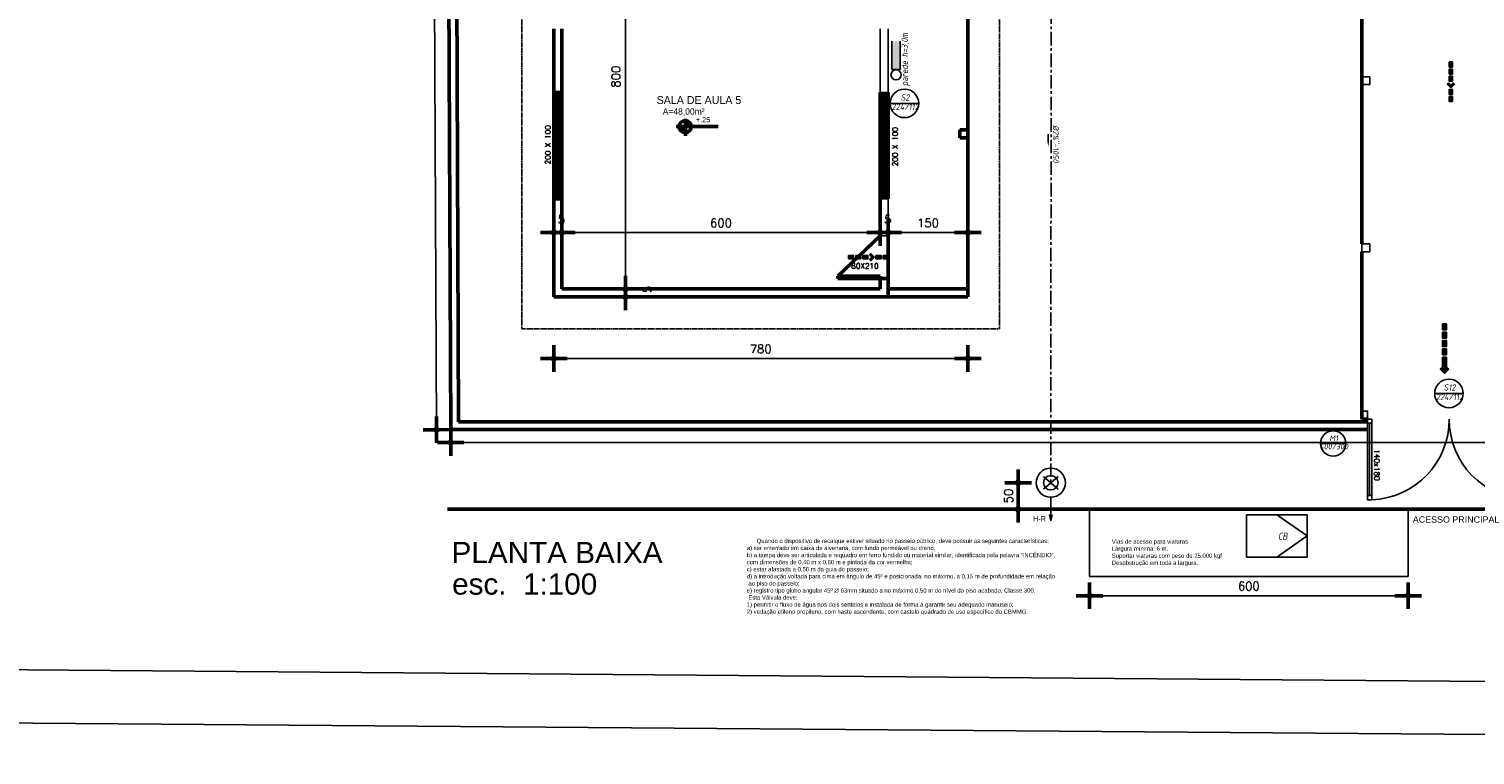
# Model space of a CAD drawing. Header units: inches. Extents: x -33917 to -601, y 26730 to 64098.
# Tile 2 of 80: x -28762 to -26038, y 26739 to 28107. Entities that reach past the tile are written whole.
import ezdxf
from ezdxf.enums import TextEntityAlignment as Align

# ---------------------------------------------------------------- set-up
doc = ezdxf.new("R2010")
doc.units = ezdxf.units.IN
doc.header["$LTSCALE"] = 0.8
doc.header["$MEASUREMENT"] = 0
doc.header["$PDMODE"] = 2
for name, pattern in [('CENTER', [50.8, 31.75, -6.35, 6.35, -6.35]), ('HIDDEN', [0.375, 0.25, -0.125]), ('Linha Tracejada 2_1', [3, 2, -1])]:
    doc.linetypes.add(name, pattern=pattern)
for name, color, linetype in [('3d', 7, 'Continuous'), ('AR-ALV', 7, 'Continuous'), ('Incêndio_símbolos', 240, 'Continuous'), ('PORTAS', 1, 'Continuous'), ('SIMBOLOGIA', 5, 'Continuous'), ('texto', 7, 'Continuous')]:
    doc.layers.add(name, color=color, linetype=linetype)
doc.layers.add('Parede', color=7, linetype='Continuous', lineweight=50)
doc.layers.add('Telhado', color=45, linetype='HIDDEN', lineweight=18)
doc.styles.add('A16-E50', font='arial.ttf', dxfattribs={"height": 0.08})
doc.styles.add('ESC-50-A20', font='arial.ttf', dxfattribs={"height": 0.1})
doc.styles.add('ISOCP', font='isocp.shx', dxfattribs={"oblique": 10})
doc.styles.add('LANA', font='stylu.ttf')
doc.styles.add('R', font='romans.shx')
doc.styles.add('simplexNt', font='simplex.shx')
doc.styles.add('style4', font='txt')
doc.styles.add('Swis721Nto', font='swissel.ttf')
doc.dimstyles.new('100', dxfattribs={"dimscale": 2, "dimtxt": 14, "dimasz": 1, "dimexe": 1, "dimexo": 1, "dimgap": 5, "dimtad": 1, "dimdec": 0, "dimdsep": 46, "dimtxsty": 'R', "dimblk1": 'COTA', "dimblk2": 'COTA', "dimsah": 1, "dimcen": 1, "dimse1": 1, "dimse2": 1, "dimclrt": 7, "dimaunit": 1, "dimadec": 0, "dimazin": 0, "dimtfac": 1, "dimtdec": 0, "dimtmove": 2, "dimatfit": 3, "dimldrblk": 'COTA', "dimfxl": 1, "dimtolj": 1, "dimarcsym": 0})

# ---------------------------------------------------------------- blocks, each defined once
blk = doc.blocks.new('COTA')
h = blk.add_hatch(color=256)
h.paths.add_polyline_path([(0, 1.5, 0.414214), (-1.5, 0), (0, 0)])
h.paths.add_polyline_path([(1.5, 0), (0, 0), (0, -1.5, 0.414214)])
h.paths.add_polyline_path([(0, 1.5), (0, 0), (1.5, 0, 0.414214)])
h.paths.add_polyline_path([(0, 0), (-1.5, 0, 0.414214), (0, -1.5)])
for p, q in [((0, 0), (-12.5, 0)), ((0, 12.5), (0, 0)), ((0, -12.5), (0, 0)), ((0, 0), (12.5, 0))]:
    blk.add_line(p, q)
blk.add_circle((0, 0), 1.5)
blk = doc.blocks.new('*D52')
at = {"layer": 'Defpoints', "color": 0, "lineweight": -3, "transparency": 16777216}
for p in [(-27758.4, 27723.4), (-27773.4, 27602), (-27758.4, 27617)]:
    blk.add_point(p, dxfattribs=at)
at = {"layer": 'Parede', "color": 0, "lineweight": -2, "transparency": 16777216}
for p, q in [((-27775.4, 27723.4), (-27777.4, 27723.4)), ((-27773.4, 27723.4), (-27758.4, 27723.4)), ((-27756.4, 27723.4), (-27754.4, 27723.4))]:
    blk.add_line(p, q, dxfattribs=at)
at = {"layer": 'Parede', "color": 0, "lineweight": -2, "transparency": 16777216, "xscale": 2, "yscale": 2, "zscale": 2}
blk.add_blockref('COTA', (-27773.4, 27723.4), dxfattribs=at)
at = {"layer": 'Parede', "color": 0, "lineweight": -2, "transparency": 16777216, "xscale": 2, "yscale": 2, "zscale": 2, "rotation": 180}
blk.add_blockref('COTA', (-27758.4, 27723.4), dxfattribs=at)
at = {"layer": 'Parede', "color": 7, "transparency": 16777216, "insert": (-27765.9, 27748.4), "char_height": 16, "attachment_point": 5, "style": 'R'}
blk.add_mtext('\\A1;15', dxfattribs=at)
blk = doc.blocks.new('*D53')
at = {"layer": 'Defpoints', "color": 0, "lineweight": -3, "transparency": 16777216}
for p in [(-27158.4, 27723.4), (-27758.4, 27617), (-27158.4, 27617)]:
    blk.add_point(p, dxfattribs=at)
at = {"layer": 'Parede', "color": 0, "lineweight": -2, "transparency": 16777216}
blk.add_line((-27756.4, 27723.4), (-27160.4, 27723.4), dxfattribs=at)
at = {"layer": 'Parede', "color": 0, "lineweight": -2, "transparency": 16777216, "xscale": 2, "yscale": 2, "zscale": 2, "rotation": 180}
blk.add_blockref('COTA', (-27758.4, 27723.4), dxfattribs=at)
at = {"layer": 'Parede', "color": 0, "lineweight": -2, "transparency": 16777216, "xscale": 2, "yscale": 2, "zscale": 2}
blk.add_blockref('COTA', (-27158.4, 27723.4), dxfattribs=at)
at = {"layer": 'Parede', "color": 7, "transparency": 16777216, "insert": (-27458.4, 27741.4), "char_height": 16, "attachment_point": 5, "style": 'R'}
blk.add_mtext('\\A1;600', dxfattribs=at)
blk = doc.blocks.new('*D54')
at = {"layer": 'Defpoints', "color": 0, "lineweight": -3, "transparency": 16777216}
for p in [(-27143.4, 27723.4), (-27158.4, 27617), (-27143.4, 27617)]:
    blk.add_point(p, dxfattribs=at)
at = {"layer": 'Parede', "color": 0, "lineweight": -2, "transparency": 16777216}
for p, q in [((-27160.4, 27723.4), (-27162.4, 27723.4)), ((-27158.4, 27723.4), (-27143.4, 27723.4)), ((-27141.4, 27723.4), (-27139.4, 27723.4))]:
    blk.add_line(p, q, dxfattribs=at)
at = {"layer": 'Parede', "color": 0, "lineweight": -2, "transparency": 16777216, "xscale": 2, "yscale": 2, "zscale": 2}
blk.add_blockref('COTA', (-27158.4, 27723.4), dxfattribs=at)
at = {"layer": 'Parede', "color": 0, "lineweight": -2, "transparency": 16777216, "xscale": 2, "yscale": 2, "zscale": 2, "rotation": 180}
blk.add_blockref('COTA', (-27143.4, 27723.4), dxfattribs=at)
at = {"layer": 'Parede', "color": 7, "transparency": 16777216, "insert": (-27150.9, 27748.4), "char_height": 16, "attachment_point": 5, "style": 'R'}
blk.add_mtext('\\A1;15', dxfattribs=at)
blk = doc.blocks.new('*D55')
at = {"layer": 'Defpoints', "color": 0, "lineweight": -3, "transparency": 16777216}
for p in [(-26993.4, 27723.4), (-27143.4, 27617), (-26993.4, 27619.5)]:
    blk.add_point(p, dxfattribs=at)
at = {"layer": 'Parede', "color": 0, "lineweight": -2, "transparency": 16777216}
blk.add_line((-27141.4, 27723.4), (-26995.4, 27723.4), dxfattribs=at)
at = {"layer": 'Parede', "color": 0, "lineweight": -2, "transparency": 16777216, "xscale": 2, "yscale": 2, "zscale": 2, "rotation": 180}
blk.add_blockref('COTA', (-27143.4, 27723.4), dxfattribs=at)
at = {"layer": 'Parede', "color": 0, "lineweight": -2, "transparency": 16777216, "xscale": 2, "yscale": 2, "zscale": 2}
blk.add_blockref('COTA', (-26993.4, 27723.4), dxfattribs=at)
at = {"layer": 'Parede', "color": 7, "transparency": 16777216, "insert": (-27068.4, 27741.4), "char_height": 16, "attachment_point": 5, "style": 'R'}
blk.add_mtext('\\A1;150', dxfattribs=at)
blk = doc.blocks.new('*D56')
at = {"layer": 'Defpoints', "color": 0, "lineweight": -3, "transparency": 16777216}
for p in [(-27773.4, 27602), (-27758.4, 27617), (-27638.4, 27617)]:
    blk.add_point(p, dxfattribs=at)
at = {"layer": 'Parede', "color": 0, "lineweight": -2, "transparency": 16777216}
for p, q in [((-27638.4, 27619), (-27638.4, 27621)), ((-27638.4, 27602), (-27638.4, 27617)), ((-27638.4, 27600), (-27638.4, 27598))]:
    blk.add_line(p, q, dxfattribs=at)
at = {"layer": 'Parede', "color": 0, "lineweight": -2, "transparency": 16777216, "xscale": 2, "yscale": 2, "zscale": 2}
for p, rotation in [((-27638.4, 27617), 270), ((-27638.4, 27602), 90)]:
    blk.add_blockref('COTA', p, dxfattribs=dict(at, rotation=rotation))
at = {"layer": 'Parede', "color": 7, "transparency": 16777216, "insert": (-27597.4, 27609.5), "char_height": 16, "attachment_point": 5, "rotation": 90, "style": 'R'}
blk.add_mtext('\\A1;15', dxfattribs=at)
blk = doc.blocks.new('*D57')
at = {"layer": 'Defpoints', "color": 0, "lineweight": -3, "transparency": 16777216}
for p in [(-27638.4, 28417), (-27638.4, 28417), (-27758.4, 27617)]:
    blk.add_point(p, dxfattribs=at)
at = {"layer": 'Parede', "color": 0, "lineweight": -2, "transparency": 16777216}
blk.add_line((-27638.4, 27619), (-27638.4, 28415), dxfattribs=at)
at = {"layer": 'Parede', "color": 0, "lineweight": -2, "transparency": 16777216, "xscale": 2, "yscale": 2, "zscale": 2}
for p, rotation in [((-27638.4, 28417), 90), ((-27638.4, 27617), 270)]:
    blk.add_blockref('COTA', p, dxfattribs=dict(at, rotation=rotation))
at = {"layer": 'Parede', "color": 7, "transparency": 16777216, "insert": (-27656.4, 28017), "char_height": 16, "attachment_point": 5, "rotation": 90, "style": 'R'}
blk.add_mtext('\\A1;800', dxfattribs=at)
blk = doc.blocks.new('*D67')
at = {"layer": 'Defpoints', "color": 0, "lineweight": -3, "transparency": 16777216}
for p in [(-27773.4, 27602), (-26993.4, 27602), (-26993.4, 27486)]:
    blk.add_point(p, dxfattribs=at)
at = {"layer": 'Parede', "color": 0, "lineweight": -2, "transparency": 16777216}
blk.add_line((-27771.4, 27486), (-26995.4, 27486), dxfattribs=at)
at = {"layer": 'Parede', "color": 0, "lineweight": -2, "transparency": 16777216, "xscale": 2, "yscale": 2, "zscale": 2, "rotation": 180}
blk.add_blockref('COTA', (-27773.4, 27486), dxfattribs=at)
at = {"layer": 'Parede', "color": 0, "lineweight": -2, "transparency": 16777216, "xscale": 2, "yscale": 2, "zscale": 2}
blk.add_blockref('COTA', (-26993.4, 27486), dxfattribs=at)
at = {"layer": 'Parede', "color": 7, "transparency": 16777216, "insert": (-27383.4, 27504), "char_height": 16, "attachment_point": 5, "style": 'R'}
blk.add_mtext('\\A1;780', dxfattribs=at)
blk = doc.blocks.new('*D112')
at = {"layer": 'Defpoints', "color": 0, "lineweight": -3, "transparency": 16777216}
for p in [(-26837, 27252), (-26898.6, 27202), (-26837, 27202)]:
    blk.add_point(p, dxfattribs=at)
at = {"layer": 'Parede', "color": 0, "lineweight": -2, "transparency": 16777216}
blk.add_line((-26898.6, 27250), (-26898.6, 27204), dxfattribs=at)
at = {"layer": 'Parede', "color": 0, "lineweight": -2, "transparency": 16777216, "xscale": 2, "yscale": 2, "zscale": 2}
for p, rotation in [((-26898.6, 27252), 90), ((-26898.6, 27202), 270)]:
    blk.add_blockref('COTA', p, dxfattribs=dict(at, rotation=rotation))
at = {"layer": 'Parede', "color": 7, "transparency": 16777216, "insert": (-26916.6, 27227), "char_height": 16, "attachment_point": 5, "rotation": 90, "style": 'R'}
blk.add_mtext('\\A1;50', dxfattribs=at)
blk = doc.blocks.new('A$C72734E0C')
at = {"layer": 'SIMBOLOGIA'}
for points in [[(15.4, 101.7), (6.1, 101.7), (6.1, 116.5), (15.4, 116.5)], [(15.4, 80.7), (6.1, 80.7), (6.1, 95.5), (15.4, 95.5)], [(10.7, 68.2), (4.1, 61.6), (0, 65.7), (10.7, 76.5), (21.4, 65.7), (17.3, 61.6)], [(15.4, 42), (6.1, 42), (6.1, 56.8), (15.4, 56.8)], [(15.4, 21), (6.1, 21), (6.1, 35.8), (15.4, 35.8)], [(15.4, 0), (6.1, 0), (6.1, 14.9), (15.4, 14.9)]]:
    blk.add_hatch(color=240, dxfattribs=at).paths.add_polyline_path(points)
at = {"layer": 'SIMBOLOGIA', "color": 240}
for points in [[(6.1, 116.5), (6.1, 101.7), (15.4, 101.7), (15.4, 116.5)], [(6.1, 95.5), (6.1, 80.7), (15.4, 80.7), (15.4, 95.5)], [(10.7, 76.5), (21.4, 65.7), (17.3, 61.6), (10.7, 68.2), (4.1, 61.6), (0, 65.7)], [(6.1, 56.8), (6.1, 42), (15.4, 42), (15.4, 56.8)], [(6.1, 21), (6.1, 35.8), (15.4, 35.8), (15.4, 21)], [(6.1, 0), (6.1, 14.9), (15.4, 14.9), (15.4, 0)]]:
    blk.add_lwpolyline(points, close=True, dxfattribs=at)
blk = doc.blocks.new('*D18')
at = {"layer": 'Defpoints', "color": 0, "lineweight": -3, "transparency": 16777216}
for p in [(-26763.9, 27039.2), (-26763.9, 27037.7), (-26163.9, 27037.7)]:
    blk.add_point(p, dxfattribs=at)
at = {"layer": 'Parede', "color": 0, "lineweight": -2, "transparency": 16777216}
blk.add_line((-26165.9, 27039.2), (-26761.9, 27039.2), dxfattribs=at)
at = {"layer": 'Parede', "color": 0, "lineweight": -2, "transparency": 16777216, "xscale": 2, "yscale": 2, "zscale": 2, "rotation": 180}
blk.add_blockref('COTA', (-26763.9, 27039.2), dxfattribs=at)
at = {"layer": 'Parede', "color": 0, "lineweight": -2, "transparency": 16777216, "xscale": 2, "yscale": 2, "zscale": 2}
blk.add_blockref('COTA', (-26163.9, 27039.2), dxfattribs=at)
at = {"layer": 'Parede', "color": 7, "transparency": 16777216, "insert": (-26463.9, 27057.2), "char_height": 16, "attachment_point": 5, "style": 'R'}
blk.add_mtext('\\A1;600', dxfattribs=at)
blk = doc.blocks.new('*D114')
at = {"layer": 'Defpoints', "color": 0, "lineweight": -3, "transparency": 16777216}
for p in [(-27980.5, 30292), (-27994.3, 27351.9), (-27967.6, 27352)]:
    blk.add_point(p, dxfattribs=at)
at = {"layer": 'Parede', "color": 0, "lineweight": -2, "transparency": 16777216}
blk.add_line((-28007.1, 30289.9), (-27994.3, 27353.9), dxfattribs=at)
at = {"layer": 'Parede', "color": 0, "lineweight": -2, "transparency": 16777216, "xscale": 2, "yscale": 2, "zscale": 2}
for p, rotation in [((-28007.1, 30291.9), 90.2499999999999), ((-27994.3, 27351.9), 270.2499999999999)]:
    blk.add_blockref('COTA', p, dxfattribs=dict(at, rotation=rotation))
at = {"layer": 'Parede', "color": 7, "transparency": 16777216, "insert": (-27982.7, 28822), "char_height": 16, "attachment_point": 5, "rotation": 270.25, "style": 'R'}
blk.add_mtext('\\A1;2940', dxfattribs=at)
blk = doc.blocks.new('*D115')
at = {"layer": 'Defpoints', "color": 0, "lineweight": -3, "transparency": 16777216}
for p in [(-27967.6, 27352), (-23509.6, 27352), (-23509.6, 27327.8)]:
    blk.add_point(p, dxfattribs=at)
at = {"layer": 'Parede', "color": 0, "lineweight": -2, "transparency": 16777216}
blk.add_line((-27965.6, 27327.8), (-23511.6, 27327.8), dxfattribs=at)
at = {"layer": 'Parede', "color": 0, "lineweight": -2, "transparency": 16777216, "xscale": 2, "yscale": 2, "zscale": 2, "rotation": 180}
blk.add_blockref('COTA', (-27967.6, 27327.8), dxfattribs=at)
at = {"layer": 'Parede', "color": 0, "lineweight": -2, "transparency": 16777216, "xscale": 2, "yscale": 2, "zscale": 2}
blk.add_blockref('COTA', (-23509.6, 27327.8), dxfattribs=at)
at = {"layer": 'Parede', "color": 7, "transparency": 16777216, "insert": (-25738.6, 27345.8), "char_height": 16, "attachment_point": 5, "style": 'R'}
blk.add_mtext('\\A1;4458', dxfattribs=at)

msp = doc.modelspace()

# ---------------------------------------------------------------- hatches: boundary and pattern name
at = {"layer": '3d'}
for points in [[(-27120.885, 28083.784), (-27136.245, 28083.784), (-27136.245, 28030.535), (-27120.885, 28030.535)], [(-26091.797, 27551.209), (-26098.796, 27551.209), (-26098.796, 27540.07), (-26091.797, 27540.07)], [(-26091.797, 27535.463), (-26098.796, 27535.463), (-26098.796, 27524.324), (-26091.797, 27524.324)], [(-26091.797, 27519.717), (-26098.796, 27519.717), (-26098.796, 27508.577), (-26091.797, 27508.577)], [(-26091.797, 27504.175), (-26098.796, 27504.175), (-26098.796, 27493.036), (-26091.797, 27493.036)], [(-26095.296, 27463.825), (-26100.242, 27468.771), (-26103.335, 27465.678), (-26095.296, 27457.64), (-26087.258, 27465.678), (-26090.351, 27468.771)], [(-26091.797, 27488.429), (-26098.796, 27488.429), (-26098.796, 27463.825), (-26091.797, 27463.825)]]:
    msp.add_hatch(color=240, dxfattribs=at).paths.add_polyline_path(points)
at = {"layer": 'Parede'}
h = msp.add_hatch(color=256, dxfattribs=at)
h.paths.add_polyline_path([(-27525.211, 27922.947), (-27537.154, 27922.947, 0.43111526), (-27525.211, 27911.451)])
h.paths.add_polyline_path([(-27525.211, 27934.225), (-27525.211, 27922.947), (-27514.355, 27922.947, 0.39751148)])

# ---------------------------------------------------------------- linework, layer by layer
at = {"layer": '3d', "color": 240, "linetype": 'CENTER'}
msp.add_line((-26836.226, 28304.456), (-26836.967, 27252.285), dxfattribs=at)
at = {"layer": '3d', "color": 240}
for p, q in [((-27136.245, 28083.784), (-27136.245, 28030.535)), ((-27120.885, 28083.784), (-27120.885, 28030.535)), ((-27136.245, 28030.535), (-27120.885, 28030.535)), ((-26098.796, 27463.825), (-26091.797, 27463.825)), ((-26823.303, 27240.011), (-26850.715, 27264.012)), ((-26823.303, 27264.012), (-26850.715, 27240.011)), ((-26837.009, 27224.6), (-26837.009, 27180.009)), ((-26837.009, 27180.009), (-26839.436, 27192.015)), ((-26837.009, 27180.009), (-26834.456, 27191.816)), ((-26763.872, 27202.012), (-26763.872, 27075.396)), ((-26468.336, 27191.773), (-26468.336, 27111.678)), ((-26354.226, 27191.773), (-26468.336, 27191.773)), ((-26354.226, 27111.678), (-26354.226, 27191.773)), ((-26163.872, 27202.012), (-26163.872, 27075.396)), ((-26468.336, 27111.678), (-26354.226, 27111.678)), ((-26163.872, 27075.396), (-26763.872, 27075.396))]:
    msp.add_line(p, q, dxfattribs=at)
for points in [[(-26098.796, 27551.209), (-26091.797, 27551.209), (-26091.797, 27540.07), (-26098.796, 27540.07)], [(-26098.796, 27535.463), (-26091.797, 27535.463), (-26091.797, 27524.324), (-26098.796, 27524.324)], [(-26098.796, 27508.577), (-26098.796, 27519.717), (-26091.797, 27519.717), (-26091.797, 27508.577)], [(-26098.796, 27493.036), (-26098.796, 27504.175), (-26091.797, 27504.175), (-26091.797, 27493.036)], [(-26095.296, 27457.64), (-26087.258, 27465.678), (-26090.351, 27468.771), (-26095.296, 27463.825), (-26100.242, 27468.771), (-26103.335, 27465.678)]]:
    msp.add_lwpolyline(points, close=True, dxfattribs=at)
msp.add_lwpolyline([(-26091.797, 27463.825), (-26091.797, 27488.429), (-26098.796, 27488.429), (-26098.796, 27463.825)], dxfattribs=at)
for centre, radius in [((-27128.565, 28020.572), 9.6), ((-26837.009, 27252.012), 27.412), ((-26837.009, 27252.012), 13.706)]:
    msp.add_circle(centre, radius, dxfattribs=at)
at = {"layer": 'AR-ALV'}
for p, q in [((-26240.341, 27228.012), (-26240.341, 27364.012)), ((-26236.341, 27228.012), (-26236.341, 27364.012)), ((-26232.341, 27228.012), (-26232.341, 27364.012))]:
    msp.add_line(p, q, dxfattribs=at)
for points in [[(-26240.341, 27372.012), (-26240.341, 27364.012), (-26232.341, 27364.012), (-26232.341, 27372.012)], [(-26232.341, 27228.012), (-26232.341, 27220.012), (-26240.341, 27220.012), (-26240.341, 27228.012)]]:
    msp.add_lwpolyline(points, close=True, dxfattribs=at)
for centre, start, end in [((-26237.701, 27371.279), 272.029366, 0.277535), ((-25934.977, 27371.279), 179.722465, 267.970634)]:
    msp.add_arc(centre, 151.362, start, end, dxfattribs=at)
at = {"layer": 'Incêndio_símbolos'}
for p, q in [((-27139.565, 27966.719), (-27085.767, 27966.719)), ((-26113.771, 27420.209), (-26059.974, 27420.209)), ((-26328.668, 27325.973), (-26281.071, 27325.973))]:
    msp.add_line(p, q, dxfattribs=at)
for centre, radius in [((-27112.666, 27966.719), 26.899), ((-26086.872, 27420.209), 26.899), ((-26304.869, 27325.973), 23.798)]:
    msp.add_circle(centre, radius, dxfattribs=at)
at = {"layer": 'Parede'}
for p, q in [((-27952.7, 27367.012), (-27965.526, 30306.682)), ((-27967.634, 27352.012), (-27980.462, 30291.984)), ((-26250.941, 27702.012), (-26250.941, 28317.012)), ((-26993.441, 27917.012), (-26993.441, 28137.012)), ((-27773.441, 27987.005), (-27773.441, 28107.005)), ((-27758.441, 27987.005), (-27758.441, 28107.005)), ((-27758.441, 27987.005), (-27773.441, 27987.005)), ((-27773.441, 27787.005), (-27773.441, 27987.005)), ((-27767.441, 27787.005), (-27767.441, 27987.005)), ((-27764.441, 27787.005), (-27764.441, 27987.005)), ((-27758.441, 27787.005), (-27758.441, 27987.005)), ((-27158.441, 27987.005), (-27158.441, 27787.005)), ((-27158.441, 27987.005), (-27158.441, 27787.005)), ((-27152.441, 27987.005), (-27152.441, 27787.005)), ((-27149.441, 27787.005), (-27149.441, 27987.005)), ((-27143.441, 27787.005), (-27143.441, 27987.005)), ((-27525.211, 27905.267), (-27525.211, 27937.454)), ((-27542.911, 27922.947), (-27463.486, 27922.947)), ((-27008.441, 27917.012), (-26993.441, 27917.012)), ((-27008.441, 27902.012), (-27008.441, 27917.012)), ((-26993.441, 27902.012), (-27008.441, 27902.012)), ((-26993.441, 27917.012), (-26993.441, 27902.012)), ((-26993.441, 27902.012), (-26993.441, 27617.012)), ((-27773.441, 27602.012), (-27773.441, 27787.005)), ((-27758.441, 27787.005), (-27773.441, 27787.005)), ((-27758.441, 27617.012), (-27758.441, 27787.005)), ((-27158.441, 27717.005), (-27158.441, 27787.005)), ((-27238.441, 27641.005), (-27158.441, 27717.005)), ((-27143.441, 27637.005), (-27143.441, 27717.005)), ((-26250.941, 27372.012), (-26250.941, 27687.012)), ((-27238.441, 27641.005), (-27158.441, 27641.005)), ((-27238.441, 27637.005), (-27238.441, 27641.005)), ((-27158.441, 27637.005), (-27238.441, 27637.005)), ((-27158.441, 27641.005), (-27158.441, 27637.005)), ((-27158.441, 27637.005), (-27143.441, 27637.005)), ((-27158.441, 27617.012), (-27158.441, 27637.005)), ((-27143.441, 27602.012), (-27143.441, 27637.005)), ((-27143.441, 27602.012), (-27773.441, 27602.012)), ((-27158.441, 27617.012), (-27758.441, 27617.012)), ((-27008.441, 27617.012), (-27143.441, 27617.012)), ((-27143.441, 27602.012), (-27008.441, 27602.012)), ((-27143.441, 27602.012), (-27008.441, 27602.012)), ((-27008.441, 27617.012), (-26993.441, 27617.012)), ((-26993.441, 27602.012), (-27008.441, 27602.012)), ((-26993.441, 27602.012), (-27008.441, 27602.012)), ((-26993.441, 27617.012), (-26993.441, 27602.012)), ((-26240.341, 27367.012), (-27952.7, 27367.012)), ((-26250.941, 27372.012), (-26240.341, 27372.012)), ((-26086.279, 27367.012), (-26086.399, 27367.012)), ((-26240.341, 27352.012), (-27967.634, 27352.012)), ((-23327.371, 27202.012), (-27973.441, 27202.012))]:
    msp.add_line(p, q, dxfattribs=at)
at = {"layer": 'Parede', "lineweight": -3}
for p, q in [((-27158.441, 27987.005), (-27158.441, 28107.005)), ((-27143.441, 27987.005), (-27143.441, 28107.005)), ((-26250.941, 28002.012), (-26250.941, 28017.012)), ((-26250.941, 28017.012), (-26235.941, 28017.012)), ((-26235.941, 28017.012), (-26235.941, 28002.012)), ((-27158.441, 27987.005), (-27143.441, 27987.005)), ((-26250.941, 28002.012), (-26235.941, 28002.012)), ((-27158.441, 27787.005), (-27143.441, 27787.005)), ((-27143.441, 27717.005), (-27143.441, 27787.005)), ((-27158.441, 27717.005), (-27143.441, 27717.005)), ((-26250.941, 27702.012), (-26235.941, 27702.012)), ((-26250.941, 27687.012), (-26250.941, 27702.012)), ((-26250.941, 27687.012), (-26235.941, 27687.012)), ((-26235.941, 27702.012), (-26235.941, 27687.012)), ((-26250.941, 27387.012), (-26250.941, 27372.012))]:
    msp.add_line(p, q, dxfattribs=at)
msp.add_lwpolyline([(-26250.941, 27387.012), (-26240.265, 27387.012), (-26240.265, 27372.012)], dxfattribs=at)
at = {"layer": 'Parede'}
msp.add_circle((-27525.754, 27922.838), 11.4, dxfattribs=at)
at = {"layer": 'PORTAS', "color": 240}
for q in [(-26411.281, 27191.773), (-26411.281, 27111.678)]:
    msp.add_line((-26354.226, 27151.726), q, dxfattribs=at)
at = {"layer": 'SIMBOLOGIA', "color": 240, "extrusion": (0, 0, -1)}
msp.add_lwpolyline([(26841.762, 27895.536), (26841.742, 27908.437)], dxfattribs=at)
msp.add_solid([(26840.095, 27895.533), (26841.777, 27885.536), (26843.428, 27895.538)], dxfattribs=at)
at = {"layer": 'Telhado', "color": 7, "linetype": 'Linha Tracejada 2_1', "lineweight": -3}
for p, q in [((-27833.441, 27542.012), (-27833.441, 30692.012)), ((-26933.441, 27542.012), (-26933.441, 29171.704)), ((-27833.441, 27542.012), (-26933.441, 27542.012))]:
    msp.add_line(p, q, dxfattribs=at)
at = {"layer": 'texto'}
for points in [[(-33831.702, 26838.875), (-21020.354, 26738.875), (-21020.354, 33649.64), (-33831.702, 33749.64)], [(-33731.702, 26938.875), (-21120.354, 26838.875), (-21120.354, 33549.64), (-33731.702, 33649.64)]]:
    msp.add_lwpolyline(points, close=True, dxfattribs=at)

# ---------------------------------------------------------------- block references
at = {"xscale": 0.6400000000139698, "yscale": 0.6400000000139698, "zscale": 0.6399999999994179}
for p, rotation in [((-26076.413, 28044.722), 180), ((-27218.008, 27683.865), 270)]:
    msp.add_blockref('A$C72734E0C', p, dxfattribs=dict(at, rotation=rotation))

# ---------------------------------------------------------------- texts
at = {"layer": '3d', "color": 240, "style": 'LANA'}
msp.add_text('H-R', height=10, rotation=360, dxfattribs=at).set_placement((-26870.476, 27179.131))
at = {"layer": '3d', "color": 240, "style": 'ISOCP', "oblique": 10, "width": 0.95}
msp.add_text('CB', height=13.5, rotation=357.838063, dxfattribs=at).set_placement((-26408.681, 27158.417), align=Align.TOP_LEFT)
at = {"layer": '3d', "color": 240, "char_height": 8, "width": 1645.06637, "attachment_point": 1, "style": 'A16-E50'}
for s, insert in [('      Quando o dispositivo de recalque estiver situado no passeio público, deve possuir as seguintes características:\\Pa) ser enterrado em caixa de alvenaria, com fundo permeável ou dreno;\\Pb) a tampa deve ser articulada e requadro em ferro fundido ou material similar, identificada pela palavra “INCÊNDIO”, \\Pcom dimensões de 0,40 m x 0,60 m e pintada da cor vermelha;\\Pc) estar afastada a 0,50 m da guia do passeio;\\Pd) a introdução voltada para cima em ângulo de 45º e posicionada, no máximo, a 0,15 m de profundidade em relação\\P ao piso do passeio;\\Pe) registro tipo globo angular 45º ∅ 63mm situado a no máximo 0,50 m do nível do piso acabado, Classe 300.\\P Esta Válvula deve:\\P1) permitir o fluxo de água nos dois sentidos e instalada de forma a garantir seu adequado manuseio;\\P2) vedação etileno propileno, com haste ascendente, com castelo quadrado de uso específico do CBMMG.', (-27409.823, 27146.398)), ('Vias de acesso para viaturas\\PLargura mínima: 6 m.\\PSuportar viaturas com peso de 25.000 kgf\\PDesobstrução em toda a largura.', (-26722.033, 27145.175))]:
    msp.add_mtext(s, dxfattribs=dict(at, insert=insert))
at = {"layer": 'AR-ALV', "style": 'ESC-50-A20'}
msp.add_text('ACESSO PRINCIPAL', height=12, dxfattribs=at).set_placement((-26154.967, 27176.677))
at = {"layer": 'Incêndio_símbolos', "style": 'ISOCP', "oblique": 10, "width": 0.95}
msp.add_text('parede h=3,0m', height=12.10404, rotation=90, dxfattribs=at).set_placement((-27106.126, 28049.443), align=Align.CENTER)
for s, height, p in [('S2', 11.7651, (-27111.4, 27972.064)), ('224/112', 11.7651, (-27111.4, 27954.186)), ('S12', 11.7651, (-26085.606, 27425.554)), ('224/112', 11.7651, (-26085.606, 27407.675)), ('M1', 10.409, (-26303.749, 27330.702)), ('400/300', 10.409, (-26303.749, 27314.884))]:
    msp.add_text(s, height=height, dxfattribs=at).set_placement(p, align=Align.CENTER)
at = {"layer": 'Parede'}
for s, height, style, p in [('SALA DE AULA 5', 15, 'style4', (-27579.575, 27965.484)), ('80X210', 10, 'simplexNt', (-27212.876, 27655.36)), ('PLANTA BAIXA', 40, 'Swis721Nto', (-27965.892, 27100.513)), ('esc.  1:100', 40, 'Swis721Nto', (-27964.884, 27041.161))]:
    msp.add_text(s, height=height, dxfattribs=dict(at, style=style)).set_placement(p)
at = {"layer": 'Parede', "style": 'style4'}
msp.add_text('A=48,00m²', height=12, dxfattribs=at).set_placement((-27528.733, 27945.505), align=Align.CENTER)
at = {"layer": 'Parede'}
msp.add_text('+.25', height=10, dxfattribs=at).set_placement((-27505.651, 27931.001))
at = {"layer": 'Parede', "style": 'simplexNt'}
for s, rotation, p in [('200 X 100', 90, (-27779.568, 27851.875)), ('200 X 100', 90, (-27125.486, 27848.236)), ('140x180', 270, (-26227.457, 27314.671))]:
    msp.add_text(s, height=10, rotation=rotation, dxfattribs=at).set_placement(p)
at = {"layer": 'SIMBOLOGIA', "color": 240, "style": 'ISOCP', "oblique": 10}
msp.add_text('Ø2½"-1050', height=11, rotation=269.956827, dxfattribs=at).set_placement((-26826.532, 27890.333), align=Align.MIDDLE)

# ---------------------------------------------------------------- dimensions: what is measured, and where the dimension line sits
at = {"layer": 'Parede'}
for p1, p2, distance, picture, middle in [((-27980.462, 30291.984), (-27967.634, 27352.012), -26.64, '*D114', (-27982.689, 28821.96)), ((-27967.634, 27352.012), (-23509.634, 27352.012), -24.177, '*D115', (-25738.634, 27345.835))]:
    dim = msp.add_aligned_dim(p1=p1, p2=p2, distance=distance, dimstyle='100', override={"dimtxt": 8}, dxfattribs=at)
    dim.commit()
    dim.dimension.update_dxf_attribs({"geometry": picture, "text_midpoint": middle})
for base, p1, p2, picture, middle in [((-27638.441, 28417.012), (-27758.441, 27617.012), (-27638.441, 28417.012), '*D57', (-27656.441, 28017.012)), ((-27638.441, 27617.012), (-27773.441, 27602.012), (-27758.441, 27617.012), '*D56', (-27597.441, 27609.512)), ((-26898.569, 27202.012), (-26836.968, 27252.012), (-26836.968, 27202.012), '*D112', (-26916.569, 27227.012))]:
    dim = msp.add_linear_dim(base=base, p1=p1, p2=p2, angle=90, dimstyle='100', override={"dimtxt": 8}, dxfattribs=at)
    dim.commit()
    dim.dimension.update_dxf_attribs({"geometry": picture, "text_midpoint": middle})
for base, p1, p2, picture, middle in [((-27758.441, 27723.419), (-27773.441, 27602.012), (-27758.441, 27617.012), '*D52', (-27765.941, 27748.419)), ((-27158.441, 27723.419), (-27758.441, 27617.012), (-27158.441, 27617.012), '*D53', (-27458.441, 27741.419)), ((-27143.441, 27723.419), (-27158.441, 27617.012), (-27143.441, 27617.012), '*D54', (-27150.941, 27748.419)), ((-26993.441, 27723.419), (-27143.441, 27617.012), (-26993.441, 27619.508), '*D55', (-27068.441, 27741.419)), ((-26993.441, 27486.001), (-27773.441, 27602.012), (-26993.441, 27602.012), '*D67', (-27383.441, 27504.001)), ((-26763.872, 27039.181), (-26163.872, 27037.747), (-26763.872, 27037.747), '*D18', (-26463.872, 27057.181))]:
    dim = msp.add_linear_dim(base=base, p1=p1, p2=p2, dimstyle='100', override={"dimtxt": 8}, dxfattribs=at)
    dim.commit()
    dim.dimension.update_dxf_attribs({"geometry": picture, "text_midpoint": middle})

doc.saveas('drawing.dxf')
